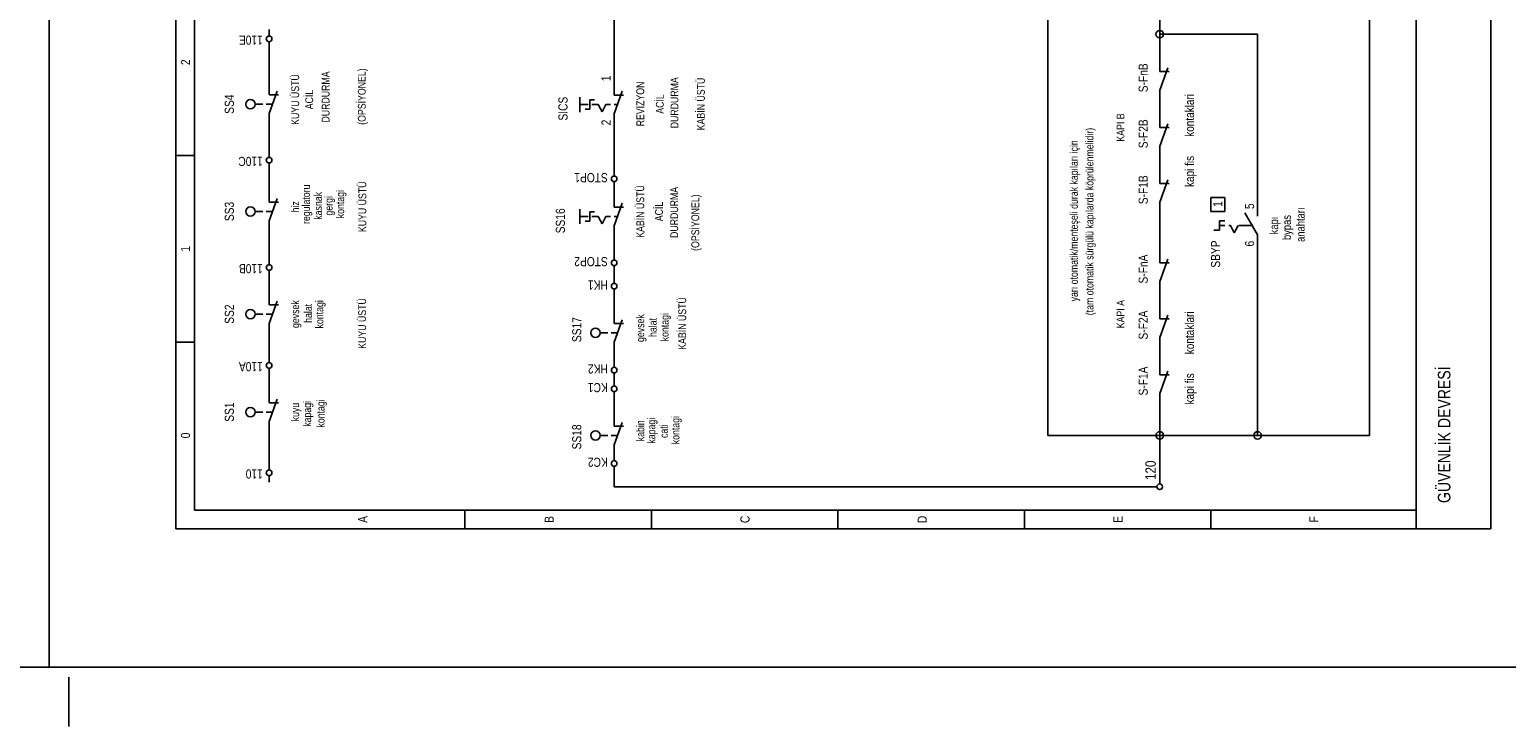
# Model space of a CAD drawing. Header units: centimetres. Extents: x 0 to 14595, y -30 to 2970.
# Tile 27 of 37: x 12430 to 13179, y -30 to 323. Entities that reach past the tile are written whole.
import ezdxf
from ezdxf.enums import TextEntityAlignment as Align

# ---------------------------------------------------------------- set-up
doc = ezdxf.new("R2010")
doc.units = ezdxf.units.CM
doc.linetypes.add('CENTER', pattern=[40, 25, -5, 5, -5])
for name, color, linetype in [('ASN-CERCEVE', 7, 'CONTINUOUS'), ('ASN-EKSEN', 8, 'CENTER'), ('ASN-ELEKTRIK', 3, 'CONTINUOUS'), ('ASN-ELEKTRIK-YAZI', 4, 'CONTINUOUS')]:
    doc.layers.add(name, color=color, linetype=linetype)
doc.styles.get("Standard").update_dxf_attribs({"font": 'arial.ttf', "width": 0.8})

msp = doc.modelspace()

# ---------------------------------------------------------------- linework, layer by layer
at = {"layer": 'ASN-CERCEVE'}
msp.add_line((12440, 0), (12440, 2970), dxfattribs=at)
for points in [[(0, 0), (14595, 0), (14595, 2970), (0, 2970)], [(100, 0), (14570, 0), (14570, 2970), (100, 2970)]]:
    msp.add_lwpolyline(points, close=True, dxfattribs=at)
at = {"layer": 'ASN-EKSEN'}
msp.add_line((12450, -30), (12450, -5), dxfattribs=at)
at = {"layer": 'ASN-ELEKTRIK'}
for p, q in [((12504.2, 70.2), (12504.2, 1015.95)), ((12513.66, 79.66), (12513.66, 1015.95)), ((13133.12, 70.2), (13133.12, 1015.95)), ((13170.95, 1015.95), (13170.95, 70.2)), ((13109.48, 117.49), (13109.48, 564.36)), ((12946.34, 117.49), (12946.34, 528.89)), ((12726.45, 353.92), (12726.45, 294.72)), ((13003.08, 320.82), (13003.08, 332.65)), ((12551.49, 319.88), (12551.49, 323.19)), ((12551.49, 313.73), (12551.49, 317.04)), ((13052.74, 320.82), (13003.08, 320.82)), ((13003.08, 306.64), (13003.08, 320.82)), ((13052.74, 233.34), (13052.74, 320.82)), ((12551.49, 294.82), (12551.49, 313.73)), ((13003.08, 301.91), (13003.08, 306.64)), ((13003.08, 292.45), (13007.21, 303.8)), ((13003.08, 301.91), (13007.81, 301.91)), ((12551.49, 290.09), (12551.49, 294.82)), ((12726.45, 289.99), (12726.45, 294.72)), ((13003.08, 292.45), (13003.08, 287.72)), ((12544.4, 285.36), (12548.29, 285.36)), ((12549.97, 285.36), (12553.21, 285.36)), ((12551.49, 280.63), (12555.62, 291.98)), ((12551.49, 290.09), (12556.21, 290.09)), ((12709.03, 281.4), (12709.03, 288.97)), ((12709.05, 285.26), (12713.21, 285.26)), ((12714.16, 287.63), (12716.52, 287.63)), ((12714.16, 287.63), (12714.16, 282.9)), ((12715.1, 285.26), (12718.41, 285.26)), ((12720.3, 281.48), (12718.41, 285.26)), ((12722.19, 285.26), (12720.3, 281.48)), ((12722.19, 285.26), (12724.56, 285.26)), ((12726.45, 280.53), (12730.58, 291.88)), ((12726.45, 289.99), (12731.18, 289.99)), ((12726.45, 285.26), (12728.15, 285.26)), ((13003.08, 278.26), (13003.08, 287.72)), ((12551.49, 280.63), (12551.49, 275.9)), ((12711.79, 282.9), (12714.16, 282.9)), ((12726.45, 280.53), (12726.45, 275.81)), ((13003.08, 273.54), (13003.08, 278.26)), ((12551.49, 261.71), (12551.49, 275.9)), ((12726.45, 275.81), (12726.45, 252.26)), ((13003.08, 264.08), (13007.21, 275.43)), ((13003.08, 273.54), (13007.81, 273.54)), ((13003.08, 264.08), (13003.08, 259.35)), ((12513.66, 259.35), (12504.2, 259.35)), ((12551.49, 258.4), (12551.49, 261.71)), ((12551.49, 252.26), (12551.49, 255.57)), ((13003.08, 249.89), (13003.08, 259.35)), ((12551.49, 240.43), (12551.49, 252.26)), ((12726.45, 248.95), (12726.45, 252.26)), ((13003.08, 245.16), (13003.08, 249.89)), ((12551.49, 235.71), (12551.49, 240.43)), ((12726.45, 242.8), (12726.45, 246.11)), ((12726.45, 237.98), (12726.45, 242.8)), ((13003.08, 235.71), (13007.21, 247.05)), ((13003.08, 245.16), (13007.81, 245.16)), ((12551.49, 226.25), (12555.62, 237.6)), ((12551.49, 235.71), (12556.21, 235.71)), ((12709.03, 224.65), (12709.03, 232.22)), ((12726.45, 233.25), (12726.45, 237.98)), ((12726.45, 223.79), (12730.58, 235.14)), ((12726.45, 233.25), (12731.18, 233.25)), ((13003.08, 235.71), (13003.08, 230.98)), ((13029.09, 230.98), (13029.09, 238.07)), ((13029.09, 238.07), (13036.18, 238.07)), ((13036.18, 238.07), (13036.18, 230.98)), ((13052.74, 228.61), (13052.74, 233.34)), ((12544.4, 230.98), (12548.29, 230.98)), ((12549.97, 230.98), (12553.21, 230.98)), ((12551.49, 226.25), (12551.49, 221.52)), ((12709.05, 228.52), (12713.21, 228.52)), ((12711.79, 226.15), (12714.16, 226.15)), ((12714.16, 230.88), (12716.52, 230.88)), ((12714.16, 230.88), (12714.16, 226.15)), ((12715.1, 228.52), (12718.41, 228.52)), ((12720.3, 224.73), (12718.41, 228.52)), ((12722.19, 228.52), (12720.3, 224.73)), ((12722.19, 228.52), (12724.56, 228.52)), ((12726.45, 228.52), (12728.15, 228.52)), ((13003.08, 209.7), (13003.08, 230.98)), ((13036.18, 230.98), (13029.09, 230.98)), ((13033.35, 226.25), (13036.18, 226.25)), ((13033.35, 226.25), (13033.35, 221.52)), ((13052.74, 219.15), (13046.28, 230.34)), ((12551.49, 221.52), (12551.49, 207.33)), ((12726.45, 223.79), (12726.45, 219.06)), ((12726.45, 209.7), (12726.45, 219.06)), ((13030.51, 221.52), (13033.35, 221.52)), ((13033.35, 223.88), (13036.18, 223.88)), ((13038.08, 223.88), (13039.02, 223.88)), ((13040.91, 220.1), (13039.02, 223.88)), ((13042.8, 223.88), (13040.91, 220.1)), ((13050.37, 223.88), (13043.28, 223.88)), ((13052.74, 219.15), (13052.74, 214.43)), ((12726.45, 206.39), (12726.45, 209.7)), ((13003.08, 204.97), (13003.08, 209.7)), ((13052.74, 214.43), (13052.74, 117.49)), ((12551.49, 204.02), (12551.49, 207.33)), ((12726.45, 200.24), (12726.45, 203.55)), ((13003.08, 195.51), (13007.21, 206.86)), ((13003.08, 204.97), (13007.81, 204.97)), ((12551.49, 197.88), (12551.49, 201.19)), ((12551.49, 188.42), (12551.49, 197.88)), ((12726.45, 200.24), (12726.45, 197.88)), ((12726.45, 194.57), (12726.45, 197.88)), ((13003.08, 195.51), (13003.08, 190.78)), ((12551.49, 183.69), (12551.49, 188.42)), ((12726.45, 188.42), (12726.45, 191.73)), ((12726.45, 178.96), (12726.45, 188.42)), ((13003.08, 181.32), (13003.08, 190.78)), ((12551.49, 174.23), (12555.62, 185.58)), ((12551.49, 183.69), (12556.21, 183.69)), ((13003.08, 176.6), (13003.08, 181.32)), ((12544.4, 178.96), (12548.29, 178.96)), ((12549.97, 178.96), (12553.21, 178.96)), ((12551.49, 174.23), (12551.49, 169.5)), ((12726.45, 174.23), (12726.45, 178.96)), ((12726.45, 164.77), (12730.58, 176.12)), ((12726.45, 174.23), (12731.18, 174.23)), ((13003.08, 167.14), (13007.21, 178.49)), ((13003.08, 176.6), (13007.81, 176.6)), ((12513.66, 164.77), (12504.2, 164.77)), ((12551.49, 157.68), (12551.49, 169.5)), ((12719.36, 169.5), (12723.25, 169.5)), ((12724.94, 169.5), (12728.17, 169.5)), ((12726.45, 164.77), (12726.45, 160.05)), ((13003.08, 167.14), (13003.08, 162.41)), ((12551.49, 154.37), (12551.49, 157.68)), ((12726.45, 160.05), (12726.45, 155.32)), ((13003.08, 152.95), (13003.08, 162.41)), ((12551.49, 148.22), (12551.49, 151.53)), ((12726.45, 152.01), (12726.45, 155.32)), ((13003.08, 148.22), (13003.08, 152.95)), ((13003.08, 138.77), (13007.21, 150.11)), ((12551.49, 138.77), (12551.49, 148.22)), ((12726.45, 145.86), (12726.45, 149.17)), ((12726.45, 142.55), (12726.45, 145.86)), ((13003.08, 148.22), (13007.81, 148.22)), ((12551.49, 134.04), (12551.49, 138.77)), ((12551.49, 124.58), (12555.62, 135.93)), ((12726.45, 136.4), (12726.45, 139.71)), ((12726.45, 126.94), (12726.45, 136.4)), ((13003.08, 138.77), (13003.08, 134.04)), ((12544.4, 129.31), (12548.29, 129.31)), ((12549.97, 129.31), (12553.21, 129.31)), ((12551.49, 134.04), (12556.21, 134.04)), ((13003.08, 117.49), (13003.08, 134.04)), ((12551.49, 124.58), (12551.49, 119.85)), ((12551.49, 103.3), (12551.49, 119.85)), ((12726.45, 122.22), (12726.45, 126.94)), ((12726.45, 112.76), (12730.58, 124.11)), ((12726.45, 122.22), (12731.18, 122.22)), ((12719.36, 117.49), (12723.25, 117.49)), ((12724.94, 117.49), (12728.17, 117.49)), ((12726.45, 112.76), (12726.45, 108.03)), ((12946.34, 117.49), (13003.08, 117.49)), ((13003.08, 96.21), (13003.08, 117.49)), ((13052.74, 117.49), (13003.08, 117.49)), ((13109.48, 117.49), (13052.74, 117.49)), ((12726.45, 104.72), (12726.45, 108.03)), ((12551.49, 99.99), (12551.49, 103.3)), ((12726.45, 98.57), (12726.45, 101.88)), ((12726.45, 98.57), (12726.45, 91.48)), ((12551.49, 93.84), (12551.49, 97.15)), ((12998.35, 91.48), (12726.45, 91.48)), ((12998.35, 91.48), (13001.66, 91.48)), ((13003.08, 92.9), (13003.08, 96.21)), ((12513.66, 79.66), (13133.12, 79.66)), ((12650.79, 79.66), (12650.79, 70.2)), ((12745.37, 79.66), (12745.37, 70.2)), ((12839.94, 79.66), (12839.94, 70.2)), ((12934.52, 70.2), (12934.52, 79.66)), ((13029.09, 70.2), (13029.09, 79.66)), ((13170.95, 70.2), (12504.2, 70.2))]:
    msp.add_line(p, q, dxfattribs=at)
for centre, radius in [((13003.08, 320.82), 1.89), ((12551.49, 318.46), 1.42), ((12542.03, 285.36), 2.36), ((12551.49, 256.99), 1.42), ((12726.45, 247.53), 1.42), ((12542.03, 230.98), 2.36), ((12551.49, 202.6), 1.42), ((12726.45, 204.97), 1.42), ((12726.45, 193.15), 1.42), ((12542.03, 178.96), 2.36), ((12716.99, 169.5), 2.36), ((12551.49, 152.95), 1.42), ((12726.45, 150.59), 1.42), ((12726.45, 141.13), 1.42), ((12542.03, 129.31), 2.36), ((12716.99, 117.49), 2.36), ((13003.08, 117.49), 1.89), ((13052.74, 117.49), 1.89), ((12551.49, 98.57), 1.42), ((12726.45, 103.3), 1.42), ((13003.08, 91.48), 1.42)]:
    msp.add_circle(centre, radius, dxfattribs=at)

# ---------------------------------------------------------------- texts
at = {"layer": 'ASN-ELEKTRIK-YAZI', "width": 0.8}
for s, height, rotation, p in [('110E', 4.634, 180, (12548.27, 320.16)), ('(OPSİYONEL)', 3.9722, 90, (12600.46, 274.91)), ('S-FnB', 4.634, 90, (12997.03, 291.41)), ('1', 4.63, 90, (12724.65, 296.99)), ('kontaklari', 4.54, 90, (13020.48, 268.84)), ('S-F2B', 4.634, 90, (12997.03, 263.04)), ('110C', 4.634, 180, (12548.27, 258.69)), ('kapi fis', 4.54, 90, (13020.48, 243.38)), ('STOP1', 4.634, 180, (12723.23, 250.46)), ('S-F1B', 4.634, 90, (12997.03, 234.67)), ('(OPSİYONEL)', 3.9722, 90, (12769.58, 211.02)), ('5', 4.63, 90, (13050.94, 232.21)), ('110B', 4.634, 180, (12548.27, 204.31)), ('STOP2', 4.634, 180, (12723.23, 207.9)), ('S-FnA', 4.634, 90, (12997.03, 194.47)), ('HK1', 4.634, 180, (12723.23, 196.08)), ('kontaklari', 4.54, 90, (13020.48, 158.64)), ('S-F2A', 4.634, 90, (12997.03, 166.1)), ('110A', 4.634, 180, (12548.27, 154.65)), ('HK2', 4.634, 180, (12723.23, 153.52)), ('S-F1A', 4.634, 90, (12997.03, 137.73)), ('GÜVENLİK DEVRESİ', 6.3687, 90, (13150.5, 83.24)), ('KC1', 4.634, 180, (12723.23, 144.06)), ('kapi fis', 4.54, 90, (13020.48, 133.19)), ('KC2', 4.634, 180, (12723.23, 106.23)), ('110', 4.634, 180, (12548.27, 100.27)), ('120', 5.296, 90, (13001.1, 94.88))]:
    msp.add_text(s, height=height, rotation=rotation, dxfattribs=at).set_placement(p)
for s, height, p in [('2', 4.63, (12511.39, 306.64)), ('DURDURMA', 3.972, (12582.13, 289.02)), ('KUYU ÜSTÜ', 3.972, (12566.7, 287.72)), ('ACİL', 3.972, (12573.8, 287.72)), ('REVIZYON', 3.972, (12741.67, 285.48)), ('DURDURMA', 3.972, (12759.01, 286.08)), ('KABİN ÜSTÜ', 3.972, (12772.41, 285.48)), ('SS4', 4.634, (12533.61, 285.36)), ('ACİL', 3.972, (12751.6, 285.48)), ('(tam otomatik sürgülü kapılarda köprülenmelidir)', 3.9722, (12969.49, 225.89)), ('KAPI B', 3.972, (12985.21, 273.54)), ('yarı otomatik/menteşeli durak kapıları için', 3.9722, (12961.56, 226.25)), ('regulatoru', 3.972, (12572.2, 234.64)), ('kasnak', 3.972, (12578.3, 233.84)), ('kontagi', 3.972, (12589.53, 234.7)), ('KUYU ÜSTÜ', 3.972, (12600.76, 233.34)), ('KABİN ÜSTÜ', 3.972, (12741.68, 230.98)), ('DURDURMA', 3.972, (12758.89, 230.51)), ('SS3', 4.634, (12533.61, 230.98)), ('hiz', 3.972, (12566.71, 233.34)), ('gergi', 3.972, (12583.7, 233.86)), ('ACİL', 3.972, (12751.14, 230.98)), ('1', 4.63, (13034.86, 234.76)), ('anahtarı', 4.256, (13076.6, 224.31)), ('SS16', 4.634, (12701.48, 226.25)), ('kapı', 4.256, (13063.14, 223.88)), ('bypas', 4.256, (13069.61, 222.85)), ('1', 4.63, (12511.39, 212.06)), ('KABİN ÜSTÜ', 3.972, (12762.96, 174.23)), ('SS2', 4.634, (12533.61, 178.96)), ('gevsek', 3.972, (12566.71, 178.96)), ('halat', 3.972, (12573.2, 179.36)), ('kontagi', 3.972, (12578.95, 178.87)), ('KUYU ÜSTÜ', 3.972, (12600.64, 174.22)), ('KAPI A', 3.972, (12985.21, 178.96)), ('gevsek', 3.972, (12741.68, 171.87)), ('halat', 3.972, (12748.03, 172.19)), ('kontagi', 3.972, (12754.04, 172.34)), ('kapagi', 3.972, (12572.79, 128.43)), ('kontagi', 3.972, (12579.58, 128.63)), ('SS1', 4.634, (12533.61, 129.31)), ('kuyu', 3.972, (12566.71, 129.31)), ('kontagi', 3.972, (12759.54, 120.17)), ('kabin', 3.972, (12741.68, 119.85)), ('kapagi', 3.972, (12747.29, 119.88)), ('cati', 3.972, (12753.62, 119.65)), ('0', 4.63, (12511.39, 117.49)), ('A', 4.63, (12601.23, 74.93)), ('B', 4.63, (12695.81, 74.93)), ('C', 4.63, (12795.11, 74.93)), ('D', 4.63, (12884.96, 74.93)), ('E', 4.63, (12984.26, 74.93)), ('F', 4.63, (13083.57, 74.93))]:
    msp.add_text(s, height=height, rotation=90, dxfattribs=at).set_placement(p, align=Align.CENTER)
for s, height, p in [('SICS', 4.634, (12702.81, 289.14)), ('2', 4.63, (12724.65, 277.51)), ('SBYP', 4.634, (13033.73, 216.32)), ('6', 4.63, (13050.94, 216.13)), ('SS17', 4.634, (12709.8, 177.45)), ('SS18', 4.634, (12709.8, 123.07))]:
    msp.add_text(s, height=height, rotation=90, dxfattribs=at).set_placement(p, align=Align.RIGHT)

doc.saveas('drawing.dxf')
